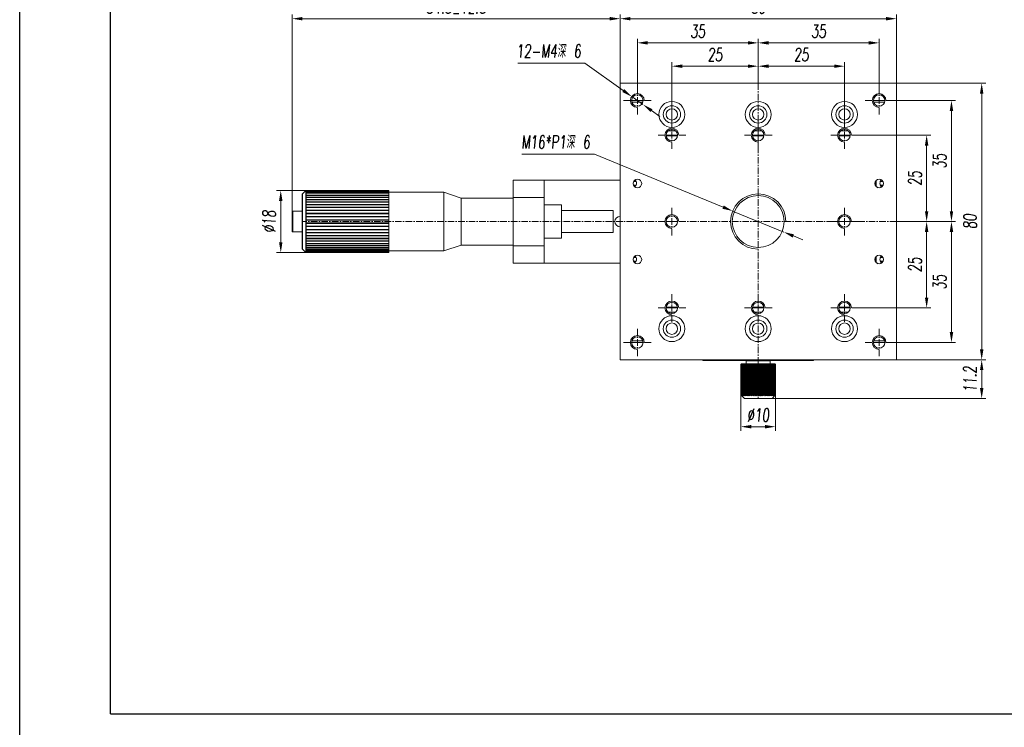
# Model space of a CAD drawing. Header units: millimetres. Extents: x 15158 to 15599, y 321 to 946.
# Tile 4 of 6: x 15158 to 15443, y 637 to 842. Entities that reach past the tile are written whole.
import ezdxf

# ---------------------------------------------------------------- set-up
doc = ezdxf.new("R2010")
doc.units = ezdxf.units.MM
doc.header["$LTSCALE"] = 0.3
doc.linetypes.add('CENTERX2', pattern=[20.32, 12.7, -2.54, 2.54, -2.54])
for name, color, linetype, lineweight in [('中心线', 5, 'CENTERX2', 13), ('剖面线', 50, 'Continuous', 13), ('外框', 7, 'Continuous', 30), ('标注', 1, 'Continuous', 18), ('螺纹线', 3, 'Continuous', 13)]:
    doc.layers.add(name, color=color, linetype=linetype, lineweight=lineweight)
doc.styles.get("Standard").update_dxf_attribs({"font": 'txt.shx', "width": 0.67, "oblique": 5, "bigfont": 'gbcbig.shx'})
doc.dimstyles.new('1.5', dxfattribs={"dimscale": 1.5, "dimtxt": 2.5, "dimasz": 2, "dimexe": 0.8, "dimexo": 0, "dimgap": 1, "dimtad": 1, "dimdec": 1, "dimdsep": 46, "dimtxsty": 'Standard', "dimcen": 0, "dimclrd": 256, "dimclre": 256, "dimclrt": 256, "dimadec": 0, "dimazin": 0, "dimtfac": 1, "dimtdec": 1, "dimtmove": 0, "dimatfit": 3, "dimfxl": 0, "dimtzin": 0, "dimlwd": -1, "dimlwe": -1, "dimarcsym": 0})
doc.dimstyles.new('1.5$3', dxfattribs={"dimscale": 1.5, "dimtxt": 2.5, "dimasz": 2, "dimexe": 0.8, "dimexo": 0, "dimgap": 1, "dimtad": 1, "dimtih": 1, "dimtoh": 1, "dimdec": 1, "dimdsep": 46, "dimtxsty": 'Standard', "dimcen": 0, "dimclrd": 256, "dimclre": 256, "dimclrt": 256, "dimadec": 0, "dimazin": 0, "dimtfac": 1, "dimtdec": 1, "dimtmove": 0, "dimatfit": 3, "dimfxl": 0, "dimtzin": 0, "dimlwd": -1, "dimlwe": -1, "dimarcsym": 0})

# ---------------------------------------------------------------- blocks, each defined once
blk = doc.blocks.new('Y')
at = {"lineweight": 30}
blk.add_line((-4136.76, 2009.27), (-3862.74, 2009.27), dxfattribs=at)
for points in [[(-3857.44, 2213.99), (-4154.44, 2213.99), (-4154.44, 2003.97)], [(-4136.76, 2009.27), (-4136.76, 2208.69), (-3862.74, 2208.69)]]:
    blk.add_lwpolyline(points, dxfattribs=at)
blk = doc.blocks.new('W')
blk.add_blockref('Y', (0, 0))
blk = doc.blocks.new('*D122')
at = {"layer": 'Defpoints', "color": 0, "ltscale": 0.3}
for p in [(15364.25, 786.82), (15379.05, 780.74)]:
    blk.add_point(p, dxfattribs=at)
at = {"layer": '标注', "ltscale": 0.3}
for p, q in [((15303.24, 803.24), (15324.27, 803.24)), ((15324.27, 803.24), (15361.47, 787.96)), ((15379.05, 780.74), (15364.25, 786.82)), ((15381.82, 779.6), (15384.6, 778.46))]:
    blk.add_line(p, q, dxfattribs=at)
for points in [[(15361.66, 788.42), (15361.28, 787.49), (15364.25, 786.82)], [(15382.01, 780.06), (15381.63, 779.13), (15379.05, 780.74)]]:
    blk.add_solid(points, dxfattribs=at)
at = {"layer": '标注', "ltscale": 0.3, "insert": (15313, 806.76), "char_height": 3.75, "attachment_point": 5}
blk.add_mtext('M16*P1深 6', dxfattribs=at)
blk = doc.blocks.new('*D164')
at = {"layer": 'Defpoints', "color": 0}
for p in [(15371.65, 828.73), (15371.65, 823.78), (15346.65, 812.78)]:
    blk.add_point(p, dxfattribs=at)
at = {"layer": '标注'}
for p, q in [((15346.65, 812.78), (15346.65, 829.93)), ((15371.65, 823.78), (15371.65, 829.93)), ((15349.65, 828.73), (15368.65, 828.73))]:
    blk.add_line(p, q, dxfattribs=at)
for points in [[(15349.65, 829.23), (15349.65, 828.23), (15346.65, 828.73)], [(15368.65, 829.23), (15368.65, 828.23), (15371.65, 828.73)]]:
    blk.add_solid(points, dxfattribs=at)
at = {"layer": '标注', "insert": (15359.15, 832.1), "char_height": 3.75, "attachment_point": 5}
blk.add_mtext('25', dxfattribs=at)
blk = doc.blocks.new('*D165')
at = {"layer": 'Defpoints', "color": 0}
for p in [(15396.65, 828.73), (15371.65, 823.78), (15396.65, 812.78)]:
    blk.add_point(p, dxfattribs=at)
at = {"layer": '标注'}
for p, q in [((15371.65, 823.78), (15371.65, 829.93)), ((15396.65, 812.78), (15396.65, 829.93)), ((15374.65, 828.73), (15393.65, 828.73))]:
    blk.add_line(p, q, dxfattribs=at)
for points in [[(15374.65, 829.23), (15374.65, 828.23), (15371.65, 828.73)], [(15393.65, 829.23), (15393.65, 828.23), (15396.65, 828.73)]]:
    blk.add_solid(points, dxfattribs=at)
at = {"layer": '标注', "insert": (15384.15, 832.1), "char_height": 3.75, "attachment_point": 5}
blk.add_mtext('25', dxfattribs=at)
blk = doc.blocks.new('*D166')
at = {"layer": 'Defpoints', "color": 0}
for p in [(15371.65, 835.48), (15336.65, 822.78), (15371.65, 822.78)]:
    blk.add_point(p, dxfattribs=at)
at = {"layer": '标注'}
for p, q in [((15336.65, 822.78), (15336.65, 836.68)), ((15339.65, 835.48), (15368.65, 835.48)), ((15371.65, 822.78), (15371.65, 836.68))]:
    blk.add_line(p, q, dxfattribs=at)
for points in [[(15339.65, 835.98), (15339.65, 834.98), (15336.65, 835.48)], [(15368.65, 835.98), (15368.65, 834.98), (15371.65, 835.48)]]:
    blk.add_solid(points, dxfattribs=at)
at = {"layer": '标注', "insert": (15354.15, 838.85), "char_height": 3.75, "attachment_point": 5}
blk.add_mtext('35', dxfattribs=at)
blk = doc.blocks.new('*D167')
at = {"layer": 'Defpoints', "color": 0}
for p in [(15371.65, 835.48), (15371.65, 822.78), (15406.65, 822.78)]:
    blk.add_point(p, dxfattribs=at)
at = {"layer": '标注'}
for p, q in [((15371.65, 822.78), (15371.65, 836.68)), ((15403.65, 835.48), (15374.65, 835.48)), ((15406.65, 822.78), (15406.65, 836.68))]:
    blk.add_line(p, q, dxfattribs=at)
for points in [[(15374.65, 835.98), (15374.65, 834.98), (15371.65, 835.48)], [(15403.65, 835.98), (15403.65, 834.98), (15406.65, 835.48)]]:
    blk.add_solid(points, dxfattribs=at)
at = {"layer": '标注', "insert": (15389.15, 838.85), "char_height": 3.75, "attachment_point": 5}
blk.add_mtext('35', dxfattribs=at)
blk = doc.blocks.new('*D168')
at = {"layer": 'Defpoints', "color": 0}
for p in [(15411.65, 842.47), (15331.65, 823.78), (15411.65, 823.78)]:
    blk.add_point(p, dxfattribs=at)
at = {"layer": '标注'}
for p, q in [((15331.65, 823.78), (15331.65, 843.67)), ((15334.65, 842.47), (15408.65, 842.47)), ((15411.65, 823.78), (15411.65, 843.67))]:
    blk.add_line(p, q, dxfattribs=at)
for points in [[(15334.65, 842.97), (15334.65, 841.97), (15331.65, 842.47)], [(15408.65, 842.97), (15408.65, 841.97), (15411.65, 842.47)]]:
    blk.add_solid(points, dxfattribs=at)
at = {"layer": '标注', "insert": (15371.65, 845.84), "char_height": 3.75, "attachment_point": 5}
blk.add_mtext('80', dxfattribs=at)
blk = doc.blocks.new('*D169')
at = {"layer": 'Defpoints', "color": 0}
for p in [(15236.68, 842.47), (15331.65, 823.78), (15236.68, 786.68)]:
    blk.add_point(p, dxfattribs=at)
at = {"layer": '剖面线'}
for p, q in [((15236.68, 786.68), (15236.68, 843.67)), ((15328.65, 842.47), (15239.68, 842.47)), ((15331.65, 823.78), (15331.65, 843.67))]:
    blk.add_line(p, q, dxfattribs=at)
for points in [[(15239.68, 842.97), (15239.68, 841.97), (15236.68, 842.47)], [(15328.65, 842.97), (15328.65, 841.97), (15331.65, 842.47)]]:
    blk.add_solid(points, dxfattribs=at)
at = {"layer": '剖面线', "insert": (15284.16, 845.84), "char_height": 3.75, "attachment_point": 5}
blk.add_mtext('84.5%%P12.5', dxfattribs=at)
blk = doc.blocks.new('*D170')
at = {"layer": 'Defpoints', "color": 0}
for p in [(15400.65, 808.78), (15411.65, 783.78), (15420.42, 783.78)]:
    blk.add_point(p, dxfattribs=at)
at = {"layer": '标注'}
for p, q in [((15400.65, 808.78), (15421.62, 808.78)), ((15420.42, 805.78), (15420.42, 786.78)), ((15411.65, 783.78), (15421.62, 783.78))]:
    blk.add_line(p, q, dxfattribs=at)
for points in [[(15419.92, 805.78), (15420.92, 805.78), (15420.42, 808.78)], [(15419.92, 786.78), (15420.92, 786.78), (15420.42, 783.78)]]:
    blk.add_solid(points, dxfattribs=at)
at = {"layer": '标注', "insert": (15417.04, 796.28), "char_height": 3.75, "attachment_point": 5, "rotation": 90}
blk.add_mtext('25', dxfattribs=at)
blk = doc.blocks.new('*D171')
at = {"layer": 'Defpoints', "color": 0}
for p in [(15411.65, 783.78), (15400.65, 758.78), (15420.42, 758.78)]:
    blk.add_point(p, dxfattribs=at)
at = {"layer": '标注'}
for p, q in [((15411.65, 783.78), (15421.62, 783.78)), ((15420.42, 780.78), (15420.42, 761.78)), ((15400.65, 758.78), (15421.62, 758.78))]:
    blk.add_line(p, q, dxfattribs=at)
for points in [[(15419.92, 780.78), (15420.92, 780.78), (15420.42, 783.78)], [(15419.92, 761.78), (15420.92, 761.78), (15420.42, 758.78)]]:
    blk.add_solid(points, dxfattribs=at)
at = {"layer": '标注', "insert": (15417.04, 771.28), "char_height": 3.75, "attachment_point": 5, "rotation": 90}
blk.add_mtext('25', dxfattribs=at)
blk = doc.blocks.new('*D172')
at = {"layer": 'Defpoints', "color": 0}
for p in [(15411.65, 783.78), (15410.65, 748.78), (15427.61, 748.78)]:
    blk.add_point(p, dxfattribs=at)
at = {"layer": '标注'}
for p, q in [((15411.65, 783.78), (15428.81, 783.78)), ((15427.61, 780.78), (15427.61, 751.78)), ((15410.65, 748.78), (15428.81, 748.78))]:
    blk.add_line(p, q, dxfattribs=at)
for points in [[(15427.11, 780.78), (15428.11, 780.78), (15427.61, 783.78)], [(15427.11, 751.78), (15428.11, 751.78), (15427.61, 748.78)]]:
    blk.add_solid(points, dxfattribs=at)
at = {"layer": '标注', "insert": (15424.23, 766.28), "char_height": 3.75, "attachment_point": 5, "rotation": 90}
blk.add_mtext('35', dxfattribs=at)
blk = doc.blocks.new('*D173')
at = {"layer": 'Defpoints', "color": 0}
for p in [(15410.65, 818.78), (15410.65, 783.78), (15427.61, 783.78)]:
    blk.add_point(p, dxfattribs=at)
at = {"layer": '标注'}
for p, q in [((15410.65, 818.78), (15428.81, 818.78)), ((15427.61, 815.78), (15427.61, 786.78)), ((15410.65, 783.78), (15428.81, 783.78))]:
    blk.add_line(p, q, dxfattribs=at)
for points in [[(15427.11, 815.78), (15428.11, 815.78), (15427.61, 818.78)], [(15427.11, 786.78), (15428.11, 786.78), (15427.61, 783.78)]]:
    blk.add_solid(points, dxfattribs=at)
at = {"layer": '标注', "insert": (15424.23, 801.28), "char_height": 3.75, "attachment_point": 5, "rotation": 90}
blk.add_mtext('35', dxfattribs=at)
blk = doc.blocks.new('*D175')
at = {"layer": 'Defpoints', "color": 0}
for p in [(15411.65, 743.78), (15436.36, 743.78), (15375.65, 732.58)]:
    blk.add_point(p, dxfattribs=at)
at = {"layer": '标注'}
for p, q in [((15411.65, 743.78), (15437.56, 743.78)), ((15436.36, 735.58), (15436.36, 740.78)), ((15375.65, 732.58), (15437.56, 732.58))]:
    blk.add_line(p, q, dxfattribs=at)
for points in [[(15435.86, 740.78), (15436.86, 740.78), (15436.36, 743.78)], [(15435.86, 735.58), (15436.86, 735.58), (15436.36, 732.58)]]:
    blk.add_solid(points, dxfattribs=at)
at = {"layer": '标注', "insert": (15432.98, 738.18), "char_height": 3.75, "attachment_point": 5, "rotation": 90}
blk.add_mtext('11.2', dxfattribs=at)
blk = doc.blocks.new('*D176')
at = {"layer": 'Defpoints', "color": 0}
for p in [(15240.65, 792.77), (15233.39, 774.78), (15240.65, 774.78)]:
    blk.add_point(p, dxfattribs=at)
at = {"layer": '标注'}
for p, q in [((15240.65, 792.77), (15232.19, 792.77)), ((15233.39, 789.77), (15233.39, 777.78)), ((15240.65, 774.78), (15232.19, 774.78))]:
    blk.add_line(p, q, dxfattribs=at)
for points in [[(15232.89, 789.77), (15233.89, 789.77), (15233.39, 792.77)], [(15232.89, 777.78), (15233.89, 777.78), (15233.39, 774.78)]]:
    blk.add_solid(points, dxfattribs=at)
at = {"layer": '标注', "insert": (15230.02, 783.78), "char_height": 3.75, "attachment_point": 5, "rotation": 90}
blk.add_mtext('%%C18', dxfattribs=at)
blk = doc.blocks.new('*D183')
at = {"layer": 'Defpoints', "color": 0}
for p in [(15335.02, 819.93), (15338.28, 817.62)]:
    blk.add_point(p, dxfattribs=at)
at = {"layer": '标注'}
for p, q in [((15302.05, 829.57), (15321.4, 829.57)), ((15321.4, 829.57), (15332.57, 821.67)), ((15338.28, 817.62), (15335.02, 819.93)), ((15340.73, 815.89), (15343.18, 814.15))]:
    blk.add_line(p, q, dxfattribs=at)
for points in [[(15332.86, 822.07), (15332.28, 821.26), (15335.02, 819.93)], [(15341.02, 816.29), (15340.44, 815.48), (15338.28, 817.62)]]:
    blk.add_solid(points, dxfattribs=at)
at = {"layer": '标注', "insert": (15310.98, 833.09), "char_height": 3.75, "attachment_point": 5}
blk.add_mtext('12-M4深 6', dxfattribs=at)
blk = doc.blocks.new('*D184')
at = {"layer": 'Defpoints', "color": 0}
for p in [(15366.65, 733.58), (15376.65, 733.58), (15366.65, 724.42)]:
    blk.add_point(p, dxfattribs=at)
at = {"layer": '标注'}
for p, q in [((15366.65, 733.58), (15366.65, 723.22)), ((15376.65, 733.58), (15376.65, 723.22)), ((15373.65, 724.42), (15369.65, 724.42))]:
    blk.add_line(p, q, dxfattribs=at)
for points in [[(15369.65, 724.92), (15369.65, 723.92), (15366.65, 724.42)], [(15373.65, 724.92), (15373.65, 723.92), (15376.65, 724.42)]]:
    blk.add_solid(points, dxfattribs=at)
at = {"layer": '标注', "insert": (15371.65, 727.79), "char_height": 3.75, "attachment_point": 5}
blk.add_mtext('%%C10', dxfattribs=at)
blk = doc.blocks.new('GT')
at = {"color": 7, "linetype": 'Continuous', "lineweight": 15}
for p, q in [((889.82, 513.93), (889.82, 519.53)), ((892.82, 519.73), (890.02, 519.73)), ((890.02, 513.73), (892.82, 513.73))]:
    blk.add_line(p, q, dxfattribs=at)
at = {"color": 8, "linetype": 'Continuous', "lineweight": 15}
for p, q in [((890.02, 519.73), (890.02, 513.75)), ((890.02, 513.75), (890.02, 513.73))]:
    blk.add_line(p, q, dxfattribs=at)
at = {"color": 7, "linetype": 'Continuous', "lineweight": 15}
for centre, start, end in [((890.02, 519.53), 90, 180), ((890.02, 513.93), 180, 270)]:
    blk.add_arc(centre, 0.2, start, end, dxfattribs=at)
blk = doc.blocks.new('*D186')
at = {"layer": 'Defpoints', "color": 0, "ltscale": 0.3}
for p in [(15411.65, 823.78), (15411.65, 743.78), (15436.36, 743.78)]:
    blk.add_point(p, dxfattribs=at)
at = {"layer": '标注', "ltscale": 0.3}
for p, q in [((15411.65, 823.78), (15437.56, 823.78)), ((15436.36, 820.78), (15436.36, 746.78)), ((15411.65, 743.78), (15437.56, 743.78))]:
    blk.add_line(p, q, dxfattribs=at)
for points in [[(15435.86, 820.78), (15436.86, 820.78), (15436.36, 823.78)], [(15435.86, 746.78), (15436.86, 746.78), (15436.36, 743.78)]]:
    blk.add_solid(points, dxfattribs=at)
at = {"layer": '标注', "ltscale": 0.3, "insert": (15432.98, 783.78), "char_height": 3.75, "attachment_point": 5, "rotation": 90}
blk.add_mtext('80', dxfattribs=at)

msp = doc.modelspace()

# ---------------------------------------------------------------- linework, layer by layer
at = {"color": 7, "linetype": 'Continuous', "lineweight": 15}
for p, q in [((15331.65, 743.78), (15331.65, 823.78)), ((15411.65, 823.78), (15331.65, 823.78)), ((15411.65, 743.78), (15411.65, 823.78)), ((15336.65, 818.78), (15335, 818.78)), ((15338.3, 818.78), (15336.65, 818.78)), ((15406.65, 818.78), (15405, 818.78)), ((15406.65, 818.78), (15405, 818.78)), ((15408.3, 818.78), (15406.65, 818.78)), ((15408.3, 818.78), (15406.65, 818.78)), ((15335.08, 818.28), (15338.22, 818.28)), ((15405.08, 818.28), (15408.22, 818.28)), ((15345.52, 809.98), (15347.78, 809.98)), ((15370.52, 809.98), (15372.78, 809.98)), ((15395.52, 809.98), (15397.78, 809.98)), ((15346.65, 808.78), (15345, 808.78)), ((15345.01, 808.58), (15348.29, 808.58)), ((15348.3, 808.78), (15346.65, 808.78)), ((15371.65, 808.78), (15370, 808.78)), ((15370.01, 808.58), (15373.29, 808.58)), ((15373.3, 808.78), (15371.65, 808.78)), ((15396.65, 808.78), (15395, 808.78)), ((15395.01, 808.58), (15398.29, 808.58)), ((15398.3, 808.78), (15396.65, 808.78)), ((15300.65, 795.78), (15309.65, 795.78)), ((15300.65, 790.78), (15300.65, 795.78)), ((15309.65, 795.78), (15309.65, 790.78)), ((15309.65, 795.78), (15331.65, 795.78)), ((15336.01, 795.34), (15335.82, 795.71)), ((15407.48, 795.71), (15407.29, 795.34)), ((15264.65, 792.77), (15240.65, 792.77)), ((15264.65, 792.76), (15240.65, 792.76)), ((15264.65, 792.68), (15240.65, 792.68)), ((15264.65, 792.65), (15240.65, 792.65)), ((15264.65, 792.77), (15264.65, 792.76)), ((15264.65, 792.68), (15264.65, 792.76)), ((15264.65, 792.68), (15264.65, 792.65)), ((15264.65, 792.49), (15264.65, 792.65)), ((15335.48, 794.34), (15336.01, 794.34)), ((15336.01, 795.34), (15335.54, 795.34)), ((15336.33, 795.34), (15336.01, 795.34)), ((15336.01, 794.34), (15336.33, 794.34)), ((15405.51, 794.26), (15405.51, 795.29)), ((15405.76, 793.9), (15405.76, 794.97)), ((15406.34, 793.56), (15406.2, 793.72)), ((15407.29, 795.34), (15406.97, 795.34)), ((15406.97, 794.34), (15407.29, 794.34)), ((15407.76, 795.34), (15407.29, 795.34)), ((15407.29, 794.34), (15407.82, 794.34)), ((15264.65, 792.49), (15240.65, 792.49)), ((15264.65, 792.45), (15240.65, 792.45)), ((15264.65, 792.2), (15240.65, 792.2)), ((15264.65, 792.15), (15240.65, 792.15)), ((15264.65, 791.83), (15240.65, 791.83)), ((15264.65, 791.76), (15240.65, 791.76)), ((15264.65, 791.36), (15240.65, 791.36)), ((15264.65, 791.28), (15240.65, 791.28)), ((15264.65, 790.81), (15240.65, 790.81)), ((15264.65, 790.73), (15240.65, 790.73)), ((15264.65, 790.19), (15240.65, 790.19)), ((15264.65, 790.09), (15240.65, 790.09)), ((15264.65, 792.49), (15264.65, 792.45)), ((15264.65, 792.2), (15264.65, 792.45)), ((15280.65, 792.28), (15264.65, 792.28)), ((15264.65, 792.2), (15264.65, 792.15)), ((15264.65, 791.83), (15264.65, 792.15)), ((15264.65, 791.83), (15264.65, 791.76)), ((15264.65, 791.36), (15264.65, 791.76)), ((15264.65, 791.36), (15264.65, 791.28)), ((15264.65, 790.81), (15264.65, 791.28)), ((15264.65, 790.81), (15264.65, 790.73)), ((15264.65, 790.19), (15264.65, 790.73)), ((15264.65, 790.19), (15264.65, 790.09)), ((15264.65, 789.49), (15264.65, 790.09)), ((15285.65, 790.58), (15280.65, 792.28)), ((15280.65, 792.28), (15280.65, 783.78)), ((15300.65, 790.58), (15285.65, 790.58)), ((15285.65, 790.58), (15285.65, 783.78)), ((15309.65, 790.78), (15300.65, 790.78)), ((15300.65, 790.78), (15300.65, 776.78)), ((15309.65, 790.78), (15309.65, 776.78)), ((15264.65, 789.49), (15240.65, 789.49)), ((15264.65, 789.38), (15240.65, 789.38)), ((15264.65, 788.74), (15240.65, 788.74)), ((15264.65, 788.62), (15240.65, 788.62)), ((15264.65, 787.93), (15240.65, 787.93)), ((15264.65, 787.8), (15240.65, 787.8)), ((15264.65, 787.07), (15240.65, 787.07)), ((15264.65, 786.93), (15240.65, 786.93)), ((15264.65, 789.49), (15264.65, 789.38)), ((15264.65, 788.74), (15264.65, 789.38)), ((15264.65, 788.74), (15264.65, 788.62)), ((15264.65, 787.93), (15264.65, 788.62)), ((15264.65, 787.93), (15264.65, 787.8)), ((15264.65, 787.07), (15264.65, 787.8)), ((15264.65, 787.07), (15264.65, 786.93)), ((15264.65, 786.17), (15264.65, 786.93)), ((15314.65, 788.58), (15309.65, 788.58)), ((15314.65, 788.58), (15314.65, 783.78)), ((15329.65, 786.98), (15314.65, 786.98)), ((15329.65, 786.98), (15329.65, 783.78)), ((15264.65, 786.17), (15240.65, 786.17)), ((15264.65, 786.04), (15240.65, 786.04)), ((15264.65, 785.25), (15240.65, 785.25)), ((15264.65, 785.11), (15240.65, 785.11)), ((15264.65, 784.32), (15240.65, 784.32)), ((15264.65, 784.18), (15240.65, 784.18)), ((15264.65, 786.17), (15264.65, 786.04)), ((15264.65, 785.25), (15264.65, 786.04)), ((15264.65, 785.25), (15264.65, 785.11)), ((15264.65, 784.32), (15264.65, 785.11)), ((15264.65, 784.32), (15264.65, 784.18)), ((15264.65, 783.38), (15264.65, 784.18)), ((15264.65, 783.38), (15240.65, 783.38)), ((15264.65, 783.23), (15240.65, 783.23)), ((15264.65, 782.44), (15240.65, 782.44)), ((15264.65, 782.3), (15240.65, 782.3)), ((15264.65, 781.52), (15240.65, 781.52)), ((15264.65, 781.38), (15240.65, 781.38)), ((15264.65, 783.38), (15264.65, 783.23)), ((15264.65, 782.44), (15264.65, 783.23)), ((15264.65, 782.44), (15264.65, 782.3)), ((15264.65, 781.52), (15264.65, 782.3)), ((15264.65, 781.52), (15264.65, 781.38)), ((15264.65, 780.62), (15264.65, 781.38)), ((15280.65, 783.78), (15280.65, 775.28)), ((15285.65, 783.78), (15285.65, 776.98)), ((15314.65, 783.78), (15314.65, 778.98)), ((15329.65, 783.78), (15329.65, 780.58)), ((15346.65, 783.78), (15345, 783.78)), ((15348.3, 783.78), (15346.65, 783.78)), ((15396.65, 783.78), (15395, 783.78)), ((15398.3, 783.78), (15396.65, 783.78)), ((15264.65, 780.62), (15240.65, 780.62)), ((15264.65, 780.48), (15240.65, 780.48)), ((15264.65, 779.75), (15240.65, 779.75)), ((15264.65, 779.63), (15240.65, 779.63)), ((15264.65, 778.93), (15240.65, 778.93)), ((15264.65, 778.81), (15240.65, 778.81)), ((15264.65, 780.62), (15264.65, 780.48)), ((15264.65, 779.75), (15264.65, 780.48)), ((15264.65, 779.75), (15264.65, 779.63)), ((15264.65, 778.93), (15264.65, 779.63)), ((15264.65, 778.93), (15264.65, 778.81)), ((15264.65, 778.17), (15264.65, 778.81)), ((15309.65, 778.98), (15314.65, 778.98)), ((15314.65, 780.58), (15329.65, 780.58)), ((15264.65, 778.17), (15240.65, 778.17)), ((15264.65, 778.06), (15240.65, 778.06)), ((15264.65, 777.46), (15240.65, 777.46)), ((15264.65, 777.36), (15240.65, 777.36)), ((15264.65, 776.83), (15240.65, 776.83)), ((15264.65, 776.74), (15240.65, 776.74)), ((15264.65, 776.27), (15240.65, 776.27)), ((15264.65, 776.19), (15240.65, 776.19)), ((15264.65, 775.79), (15240.65, 775.79)), ((15264.65, 775.72), (15240.65, 775.72)), ((15264.65, 778.17), (15264.65, 778.06)), ((15264.65, 777.46), (15264.65, 778.06)), ((15264.65, 777.46), (15264.65, 777.36)), ((15264.65, 776.83), (15264.65, 777.36)), ((15264.65, 776.83), (15264.65, 776.74)), ((15264.65, 776.27), (15264.65, 776.74)), ((15264.65, 776.27), (15264.65, 776.19)), ((15264.65, 775.79), (15264.65, 776.19)), ((15264.65, 775.79), (15264.65, 775.72)), ((15264.65, 775.4), (15264.65, 775.72)), ((15280.65, 775.28), (15285.65, 776.98)), ((15285.65, 776.98), (15300.65, 776.98)), ((15300.65, 776.78), (15309.65, 776.78)), ((15300.65, 771.78), (15300.65, 776.78)), ((15309.65, 776.78), (15309.65, 771.78)), ((15264.65, 775.4), (15240.65, 775.4)), ((15264.65, 775.35), (15240.65, 775.35)), ((15264.65, 775.1), (15240.65, 775.1)), ((15264.65, 775.06), (15240.65, 775.06)), ((15264.65, 774.9), (15240.65, 774.9)), ((15264.65, 774.88), (15240.65, 774.88)), ((15264.65, 774.79), (15240.65, 774.79)), ((15264.65, 774.78), (15240.65, 774.78)), ((15264.65, 775.4), (15264.65, 775.35)), ((15264.65, 775.1), (15264.65, 775.35)), ((15264.65, 775.28), (15280.65, 775.28)), ((15264.65, 775.1), (15264.65, 775.06)), ((15264.65, 774.9), (15264.65, 775.06)), ((15264.65, 774.9), (15264.65, 774.88)), ((15264.65, 774.79), (15264.65, 774.88)), ((15264.65, 774.79), (15264.65, 774.78)), ((15336.01, 773.34), (15335.54, 773.34)), ((15336.01, 773.34), (15335.82, 773.71)), ((15336.33, 773.34), (15336.01, 773.34)), ((15405.51, 772.26), (15405.51, 773.29)), ((15405.76, 771.9), (15405.76, 772.97)), ((15407.29, 773.34), (15406.97, 773.34)), ((15407.48, 773.71), (15407.29, 773.34)), ((15407.76, 773.34), (15407.29, 773.34)), ((15309.65, 771.78), (15300.65, 771.78)), ((15309.65, 771.78), (15331.65, 771.78)), ((15335.48, 772.34), (15336.01, 772.34)), ((15336.01, 772.34), (15336.33, 772.34)), ((15406.34, 771.56), (15406.2, 771.72)), ((15406.97, 772.34), (15407.29, 772.34)), ((15407.29, 772.34), (15407.82, 772.34)), ((15346.65, 758.78), (15345, 758.78)), ((15348.29, 758.98), (15345.01, 758.98)), ((15348.3, 758.78), (15346.65, 758.78)), ((15371.65, 758.78), (15370, 758.78)), ((15373.29, 758.98), (15370.01, 758.98)), ((15373.3, 758.78), (15371.65, 758.78)), ((15396.65, 758.78), (15395, 758.78)), ((15398.29, 758.98), (15395.01, 758.98)), ((15398.3, 758.78), (15396.65, 758.78)), ((15347.78, 757.58), (15345.52, 757.58)), ((15372.78, 757.58), (15370.52, 757.58)), ((15397.78, 757.58), (15395.52, 757.58)), ((15336.65, 748.78), (15335, 748.78)), ((15338.22, 749.28), (15335.08, 749.28)), ((15338.3, 748.78), (15336.65, 748.78)), ((15406.65, 748.78), (15405, 748.78)), ((15408.22, 749.28), (15405.08, 749.28)), ((15408.3, 748.78), (15406.65, 748.78)), ((15411.65, 743.78), (15331.65, 743.78)), ((15355.65, 743.58), (15355.65, 743.78)), ((15357.65, 743.58), (15355.65, 743.58)), ((15357.65, 743.78), (15357.65, 743.58)), ((15357.65, 743.78), (15385.65, 743.78)), ((15357.65, 743.58), (15385.65, 743.58)), ((15366.65, 742.38), (15366.85, 742.58)), ((15366.65, 733.58), (15366.65, 742.38)), ((15366.85, 742.58), (15366.66, 742.38)), ((15366.67, 742.38), (15366.66, 742.38)), ((15366.66, 733.58), (15366.66, 742.38)), ((15366.67, 742.38), (15366.89, 742.58)), ((15366.67, 733.58), (15366.67, 742.38)), ((15366.85, 742.58), (15366.71, 742.44)), ((15366.89, 742.58), (15366.72, 742.38)), ((15366.75, 742.38), (15366.72, 742.38)), ((15366.72, 733.58), (15366.72, 742.38)), ((15366.75, 742.38), (15366.98, 742.58)), ((15366.75, 733.58), (15366.75, 742.38)), ((15366.98, 742.58), (15366.84, 742.38)), ((15366.88, 742.38), (15366.84, 742.38)), ((15366.84, 733.58), (15366.84, 742.38)), ((15366.85, 742.58), (15366.89, 742.58)), ((15366.85, 742.58), (15366.85, 742.58)), ((15366.88, 742.38), (15367.13, 742.58)), ((15366.88, 733.58), (15366.88, 742.38)), ((15366.89, 742.58), (15366.98, 742.58)), ((15366.98, 742.58), (15367.13, 742.58)), ((15367.13, 742.58), (15367.01, 742.38)), ((15367.06, 742.38), (15367.01, 742.38)), ((15367.01, 733.58), (15367.01, 742.38)), ((15367.06, 742.38), (15367.32, 742.58)), ((15367.06, 733.58), (15367.06, 742.38)), ((15367.13, 742.58), (15367.32, 742.58)), ((15367.32, 742.58), (15367.23, 742.38)), ((15367.29, 742.38), (15367.23, 742.38)), ((15367.23, 733.58), (15367.23, 742.38)), ((15367.29, 742.38), (15367.56, 742.58)), ((15367.29, 733.58), (15367.29, 742.38)), ((15367.32, 742.58), (15367.56, 742.58)), ((15367.56, 742.58), (15367.49, 742.38)), ((15367.57, 742.38), (15367.49, 742.38)), ((15367.49, 733.58), (15367.49, 742.38)), ((15367.56, 742.58), (15367.84, 742.58)), ((15367.57, 742.38), (15367.84, 742.58)), ((15367.57, 733.58), (15367.57, 742.38)), ((15367.84, 742.58), (15367.81, 742.38)), ((15367.89, 742.38), (15367.81, 742.38)), ((15367.81, 733.58), (15367.81, 742.38)), ((15367.84, 742.58), (15368.17, 742.58)), ((15367.89, 742.38), (15368.17, 742.58)), ((15367.89, 733.58), (15367.89, 742.38)), ((15368.25, 743.58), (15368.15, 743.48)), ((15368.15, 743.48), (15368.15, 742.58)), ((15375.15, 743.48), (15368.15, 743.48)), ((15368.17, 742.58), (15368.16, 742.38)), ((15368.26, 742.38), (15368.16, 742.38)), ((15368.16, 733.58), (15368.16, 742.38)), ((15368.17, 742.58), (15368.54, 742.58)), ((15368.26, 742.38), (15368.54, 742.58)), ((15368.26, 733.58), (15368.26, 742.38)), ((15368.54, 742.58), (15368.56, 742.38)), ((15368.54, 742.58), (15368.93, 742.58)), ((15368.54, 733.38), (15368.54, 742.58)), ((15368.66, 742.38), (15368.56, 742.38)), ((15368.56, 733.58), (15368.56, 742.38)), ((15368.66, 742.38), (15368.93, 742.58)), ((15368.66, 733.58), (15368.66, 742.38)), ((15368.93, 742.58), (15368.98, 742.38)), ((15368.93, 742.58), (15369.36, 742.58)), ((15368.93, 733.38), (15368.93, 742.58)), ((15369.1, 742.38), (15368.98, 742.38)), ((15368.98, 733.58), (15368.98, 742.38)), ((15369.1, 742.38), (15369.36, 742.58)), ((15369.1, 733.58), (15369.1, 742.38)), ((15369.36, 742.58), (15369.44, 742.38)), ((15369.36, 742.58), (15369.82, 742.58)), ((15369.36, 733.38), (15369.36, 742.58)), ((15369.56, 742.38), (15369.44, 742.38)), ((15369.44, 733.58), (15369.44, 742.38)), ((15369.56, 742.38), (15369.82, 742.58)), ((15369.56, 733.58), (15369.56, 742.38)), ((15369.82, 742.58), (15369.92, 742.38)), ((15369.82, 742.58), (15370.29, 742.58)), ((15369.82, 733.38), (15369.82, 742.58)), ((15370.05, 742.38), (15369.92, 742.38)), ((15369.92, 733.58), (15369.92, 742.38)), ((15370.05, 742.38), (15370.29, 742.58)), ((15370.05, 733.58), (15370.05, 742.38)), ((15370.29, 742.58), (15370.42, 742.38)), ((15370.29, 742.58), (15370.78, 742.58)), ((15370.29, 733.38), (15370.29, 742.58)), ((15370.55, 742.38), (15370.42, 742.38)), ((15370.42, 733.58), (15370.42, 742.38)), ((15370.55, 742.38), (15370.78, 742.58)), ((15370.55, 733.58), (15370.55, 742.38)), ((15370.78, 742.58), (15370.94, 742.38)), ((15370.78, 742.58), (15371.28, 742.58)), ((15370.78, 733.38), (15370.78, 742.58)), ((15371.07, 742.38), (15370.94, 742.38)), ((15370.94, 733.58), (15370.94, 742.38)), ((15371.07, 742.38), (15371.28, 742.58)), ((15371.07, 733.58), (15371.07, 742.38)), ((15371.28, 742.58), (15371.46, 742.38)), ((15371.28, 742.58), (15371.78, 742.58)), ((15371.28, 733.38), (15371.28, 742.58)), ((15371.59, 742.38), (15371.46, 742.38)), ((15371.46, 733.58), (15371.46, 742.38)), ((15371.59, 742.38), (15371.78, 742.58)), ((15371.59, 733.58), (15371.59, 742.38)), ((15371.78, 742.58), (15371.98, 742.38)), ((15371.78, 742.58), (15372.28, 742.58)), ((15371.78, 733.38), (15371.78, 742.58)), ((15372.11, 742.38), (15371.98, 742.38)), ((15371.98, 733.58), (15371.98, 742.38)), ((15372.11, 742.38), (15372.28, 742.58)), ((15372.11, 733.58), (15372.11, 742.38)), ((15372.28, 733.38), (15372.28, 742.58)), ((15372.28, 742.58), (15372.5, 742.38)), ((15372.28, 742.58), (15372.77, 742.58)), ((15372.63, 742.38), (15372.5, 742.38)), ((15372.5, 733.58), (15372.5, 742.38)), ((15372.63, 742.38), (15372.77, 742.58)), ((15372.63, 733.58), (15372.63, 742.38)), ((15372.77, 733.38), (15372.77, 742.58)), ((15372.77, 742.58), (15373.01, 742.38)), ((15372.77, 742.58), (15373.26, 742.58)), ((15373.14, 742.38), (15373.01, 742.38)), ((15373.01, 733.58), (15373.01, 742.38)), ((15373.14, 742.38), (15373.26, 742.58)), ((15373.14, 733.58), (15373.14, 742.38)), ((15373.26, 733.38), (15373.26, 742.58)), ((15373.26, 742.58), (15373.51, 742.38)), ((15373.26, 742.58), (15373.72, 742.58)), ((15373.63, 742.38), (15373.51, 742.38)), ((15373.51, 733.58), (15373.51, 742.38)), ((15373.63, 742.38), (15373.72, 742.58)), ((15373.63, 733.58), (15373.63, 742.38)), ((15373.72, 733.38), (15373.72, 742.58)), ((15373.72, 742.58), (15373.98, 742.38)), ((15373.72, 742.58), (15374.16, 742.58)), ((15374.1, 742.38), (15373.98, 742.38)), ((15373.98, 733.58), (15373.98, 742.38)), ((15374.1, 742.38), (15374.16, 742.58)), ((15374.1, 733.58), (15374.1, 742.38)), ((15374.16, 733.38), (15374.16, 742.58)), ((15374.16, 742.58), (15374.43, 742.38)), ((15374.16, 742.58), (15374.57, 742.58)), ((15374.54, 742.38), (15374.43, 742.38)), ((15374.43, 733.58), (15374.43, 742.38)), ((15374.54, 742.38), (15374.57, 742.58)), ((15374.54, 733.58), (15374.54, 742.38)), ((15374.57, 733.38), (15374.57, 742.58)), ((15374.57, 742.58), (15374.85, 742.38)), ((15374.57, 742.58), (15374.96, 742.58)), ((15374.95, 742.38), (15374.85, 742.38)), ((15374.85, 733.58), (15374.85, 742.38)), ((15374.95, 742.38), (15374.96, 742.58)), ((15374.95, 733.58), (15374.95, 742.38)), ((15374.96, 733.38), (15374.96, 742.58)), ((15374.96, 742.58), (15375.23, 742.38)), ((15374.96, 742.58), (15375.3, 742.58)), ((15375.15, 743.48), (15375.05, 743.58)), ((15375.15, 742.58), (15375.15, 743.48)), ((15375.32, 742.38), (15375.23, 742.38)), ((15375.23, 733.58), (15375.23, 742.38)), ((15375.32, 742.38), (15375.3, 742.58)), ((15375.3, 742.58), (15375.58, 742.38)), ((15375.3, 742.58), (15375.61, 742.58)), ((15375.32, 733.58), (15375.32, 742.38)), ((15375.66, 742.38), (15375.58, 742.38)), ((15375.58, 733.58), (15375.58, 742.38)), ((15375.66, 742.38), (15375.61, 742.58)), ((15375.61, 742.58), (15375.88, 742.38)), ((15375.61, 742.58), (15375.87, 742.58)), ((15375.66, 733.58), (15375.66, 742.38)), ((15375.95, 742.38), (15375.87, 742.58)), ((15375.87, 742.58), (15376.14, 742.38)), ((15375.87, 742.58), (15376.09, 742.58)), ((15375.95, 742.38), (15375.88, 742.38)), ((15375.88, 733.58), (15375.88, 742.38)), ((15375.95, 733.58), (15375.95, 742.38)), ((15376.19, 742.38), (15376.09, 742.58)), ((15376.09, 742.58), (15376.34, 742.38)), ((15376.09, 742.58), (15376.25, 742.58)), ((15376.19, 742.38), (15376.14, 742.38)), ((15376.14, 733.58), (15376.14, 742.38)), ((15376.19, 733.58), (15376.19, 742.38)), ((15376.39, 742.38), (15376.25, 742.58)), ((15376.25, 742.58), (15376.5, 742.38)), ((15376.25, 742.58), (15376.37, 742.58)), ((15376.34, 733.58), (15376.34, 742.38)), ((15376.39, 742.38), (15376.34, 742.38)), ((15376.53, 742.38), (15376.37, 742.58)), ((15376.37, 742.58), (15376.6, 742.38)), ((15376.37, 742.58), (15376.43, 742.58)), ((15376.39, 733.58), (15376.39, 742.38)), ((15376.62, 742.38), (15376.43, 742.58)), ((15376.43, 742.58), (15376.65, 742.38)), ((15376.43, 742.58), (15376.45, 742.58)), ((15376.59, 742.44), (15376.45, 742.58)), ((15376.53, 742.38), (15376.5, 742.38)), ((15376.5, 733.58), (15376.5, 742.38)), ((15376.53, 733.58), (15376.53, 742.38)), ((15376.65, 742.38), (15376.58, 742.44)), ((15376.6, 733.58), (15376.6, 742.38)), ((15376.62, 742.38), (15376.6, 742.38)), ((15376.62, 733.58), (15376.62, 742.38)), ((15376.65, 742.38), (15376.65, 742.38)), ((15376.65, 733.58), (15376.65, 742.38)), ((15376.65, 733.58), (15376.65, 742.38)), ((15385.65, 743.58), (15385.65, 743.78)), ((15387.65, 743.58), (15385.65, 743.58)), ((15387.65, 743.78), (15387.65, 743.58)), ((15366.85, 733.38), (15366.65, 733.58)), ((15366.66, 733.58), (15366.85, 733.38)), ((15366.66, 733.58), (15366.67, 733.58)), ((15366.89, 733.38), (15366.67, 733.58)), ((15366.71, 733.51), (15367.65, 732.58)), ((15366.72, 733.58), (15366.89, 733.38)), ((15366.72, 733.58), (15366.75, 733.58)), ((15366.98, 733.38), (15366.75, 733.58)), ((15366.84, 733.58), (15366.98, 733.38)), ((15366.84, 733.58), (15366.88, 733.58)), ((15367.13, 733.38), (15366.88, 733.58)), ((15367.01, 733.58), (15367.13, 733.38)), ((15367.01, 733.58), (15367.06, 733.58)), ((15367.32, 733.38), (15367.06, 733.58)), ((15367.23, 733.58), (15367.32, 733.38)), ((15367.23, 733.58), (15367.29, 733.58)), ((15367.56, 733.38), (15367.29, 733.58)), ((15367.49, 733.58), (15367.56, 733.38)), ((15367.49, 733.58), (15367.57, 733.58)), ((15367.84, 733.38), (15367.57, 733.58)), ((15367.81, 733.58), (15367.84, 733.38)), ((15367.81, 733.58), (15367.89, 733.58)), ((15368.17, 733.38), (15367.89, 733.58)), ((15368.16, 733.58), (15368.17, 733.38)), ((15368.16, 733.58), (15368.26, 733.58)), ((15368.54, 733.38), (15368.26, 733.58)), ((15368.56, 733.58), (15368.54, 733.38)), ((15368.56, 733.58), (15368.66, 733.58)), ((15368.93, 733.38), (15368.66, 733.58)), ((15368.98, 733.58), (15368.93, 733.38)), ((15368.98, 733.58), (15369.1, 733.58)), ((15369.36, 733.38), (15369.1, 733.58)), ((15369.44, 733.58), (15369.36, 733.38)), ((15369.44, 733.58), (15369.56, 733.58)), ((15369.82, 733.38), (15369.56, 733.58)), ((15369.92, 733.58), (15369.82, 733.38)), ((15369.92, 733.58), (15370.05, 733.58)), ((15370.29, 733.38), (15370.05, 733.58)), ((15370.42, 733.58), (15370.29, 733.38)), ((15370.42, 733.58), (15370.55, 733.58)), ((15370.78, 733.38), (15370.55, 733.58)), ((15370.94, 733.58), (15370.78, 733.38)), ((15370.94, 733.58), (15371.07, 733.58)), ((15371.28, 733.38), (15371.07, 733.58)), ((15371.46, 733.58), (15371.28, 733.38)), ((15371.46, 733.58), (15371.59, 733.58)), ((15371.78, 733.38), (15371.59, 733.58)), ((15371.98, 733.58), (15371.78, 733.38)), ((15371.98, 733.58), (15372.11, 733.58)), ((15372.28, 733.38), (15372.11, 733.58)), ((15372.5, 733.58), (15372.28, 733.38)), ((15372.5, 733.58), (15372.63, 733.58)), ((15372.77, 733.38), (15372.63, 733.58)), ((15373.01, 733.58), (15372.77, 733.38)), ((15373.01, 733.58), (15373.14, 733.58)), ((15373.26, 733.38), (15373.14, 733.58)), ((15373.51, 733.58), (15373.26, 733.38)), ((15373.51, 733.58), (15373.63, 733.58)), ((15373.72, 733.38), (15373.63, 733.58)), ((15373.98, 733.58), (15373.72, 733.38)), ((15373.98, 733.58), (15374.1, 733.58)), ((15374.16, 733.38), (15374.1, 733.58)), ((15374.43, 733.58), (15374.16, 733.38)), ((15374.43, 733.58), (15374.54, 733.58)), ((15374.57, 733.38), (15374.54, 733.58)), ((15374.85, 733.58), (15374.57, 733.38)), ((15374.85, 733.58), (15374.95, 733.58)), ((15374.96, 733.38), (15374.95, 733.58)), ((15375.23, 733.58), (15374.96, 733.38)), ((15375.23, 733.58), (15375.32, 733.58)), ((15375.3, 733.38), (15375.32, 733.58)), ((15375.58, 733.58), (15375.3, 733.38)), ((15375.58, 733.58), (15375.66, 733.58)), ((15375.61, 733.38), (15375.66, 733.58)), ((15375.88, 733.58), (15375.61, 733.38)), ((15375.65, 732.58), (15376.59, 733.51)), ((15375.87, 733.38), (15375.95, 733.58)), ((15376.14, 733.58), (15375.87, 733.38)), ((15375.88, 733.58), (15375.95, 733.58)), ((15376.09, 733.38), (15376.19, 733.58)), ((15376.34, 733.58), (15376.09, 733.38)), ((15376.14, 733.58), (15376.19, 733.58)), ((15376.25, 733.38), (15376.39, 733.58)), ((15376.5, 733.58), (15376.25, 733.38)), ((15376.34, 733.58), (15376.39, 733.58)), ((15376.37, 733.38), (15376.53, 733.58)), ((15376.6, 733.58), (15376.37, 733.38)), ((15376.43, 733.38), (15376.62, 733.58)), ((15376.65, 733.58), (15376.43, 733.38)), ((15376.5, 733.58), (15376.53, 733.58)), ((15376.58, 733.51), (15376.65, 733.58)), ((15376.6, 733.58), (15376.62, 733.58)), ((15376.65, 733.58), (15376.65, 733.58)), ((15370.12, 732.58), (15367.65, 732.58)), ((15375.65, 732.58), (15370.12, 732.58))]:
    msp.add_line(p, q, dxfattribs=at)
at = {"lineweight": 15}
msp.add_line((15239.65, 791.77), (15240.65, 792.77), dxfattribs=at)
for p, q in [((15240.65, 792.77), (15240.65, 774.78)), ((15239.65, 775.78), (15239.65, 791.77)), ((15240.65, 774.78), (15239.65, 775.78))]:
    msp.add_line(p, q)
at = {"color": 8, "linetype": 'Continuous', "lineweight": 15}
for p, q in [((15405.51, 794.97), (15405.76, 794.97)), ((15405.51, 772.97), (15405.76, 772.97))]:
    msp.add_line(p, q, dxfattribs=at)
at = {"color": 7, "linetype": 'Continuous', "lineweight": 15, "flags": 128}
for points in [[(15336.06, 795.88), (15336.12, 795.8), (15336.33, 795.34)], [(15405.76, 794.97), (15405.83, 795.49), (15405.94, 795.8)], [(15406.97, 795.34), (15407.18, 795.8), (15407.24, 795.88)], [(15335.75, 793.9), (15335.8, 793.96), (15336.01, 794.34)], [(15336.33, 794.34), (15336.12, 793.89), (15335.99, 793.72)], [(15406.12, 793.65), (15406.15, 793.67), (15406.19, 793.7), (15406.2, 793.72)], [(15407.31, 793.72), (15407.18, 793.89), (15406.97, 794.34)], [(15407.29, 794.34), (15407.5, 793.96), (15407.55, 793.9)], [(15336.06, 773.88), (15336.12, 773.8), (15336.33, 773.34)], [(15405.76, 772.97), (15405.83, 773.49), (15405.94, 773.8)], [(15406.97, 773.34), (15407.18, 773.8), (15407.24, 773.88)], [(15335.75, 771.9), (15335.8, 771.96), (15336.01, 772.34)], [(15336.33, 772.34), (15336.12, 771.89), (15335.99, 771.72)], [(15406.12, 771.65), (15406.15, 771.67), (15406.19, 771.7), (15406.2, 771.72)], [(15407.31, 771.72), (15407.18, 771.89), (15406.97, 772.34)], [(15407.29, 772.34), (15407.5, 771.96), (15407.55, 771.9)]]:
    msp.add_lwpolyline(points, dxfattribs=at)
at = {"color": 7, "linetype": 'Continuous', "lineweight": 15}
for centre, radius in [((15336.65, 818.78), 1.65), ((15346.65, 814.78), 3.75), ((15371.65, 814.78), 3.75), ((15396.65, 814.78), 3.75), ((15406.65, 818.78), 1.65), ((15346.65, 814.78), 2.5), ((15346.65, 814.78), 1.65), ((15371.65, 814.78), 2.5), ((15371.65, 814.78), 1.65), ((15396.65, 814.78), 2.5), ((15396.65, 814.78), 1.65), ((15346.65, 808.78), 1.65), ((15371.65, 808.78), 1.65), ((15396.65, 808.78), 1.65), ((15336.65, 794.78), 1.25), ((15406.65, 794.78), 1.25), ((15371.65, 783.78), 7.5), ((15346.65, 783.78), 1.65), ((15396.65, 783.78), 1.65), ((15336.65, 772.78), 1.25), ((15406.65, 772.78), 1.25), ((15346.65, 758.78), 1.65), ((15371.65, 758.78), 1.65), ((15396.65, 758.78), 1.65), ((15346.65, 752.78), 3.75), ((15371.65, 752.78), 3.75), ((15396.65, 752.78), 3.75), ((15346.65, 752.78), 2.5), ((15346.65, 752.78), 1.65), ((15371.65, 752.78), 2.5), ((15371.65, 752.78), 1.65), ((15396.65, 752.78), 2.5), ((15396.65, 752.78), 1.65), ((15336.65, 748.78), 1.65), ((15406.65, 748.78), 1.65)]:
    msp.add_circle(centre, radius, dxfattribs=at)
for centre, radius, start, end in [((15334.65, 794.84), 1.75, 343.3985, 16.6015), ((15408.65, 794.84), 1.75, 163.3985, 196.6015), ((15331.65, 783.77), 1.5, 90, 180), ((15331.65, 783.77), 1.5, 180, 270), ((15334.65, 772.84), 1.75, 343.3985, 16.6015), ((15408.65, 772.84), 1.75, 163.3985, 196.6015)]:
    msp.add_arc(centre, radius, start, end, dxfattribs=at)
at = {"layer": '中心线', "ltscale": 0.5}
for p, q in [((15336.65, 822.78), (15336.65, 814.78)), ((15371.65, 823.78), (15371.65, 732.58)), ((15406.65, 822.78), (15406.65, 814.78)), ((15332.65, 818.78), (15340.65, 818.78)), ((15402.65, 818.78), (15410.65, 818.78)), ((15346.65, 812.78), (15346.65, 804.78)), ((15371.65, 812.78), (15371.65, 804.78)), ((15396.65, 812.78), (15396.65, 804.78)), ((15342.65, 808.78), (15350.65, 808.78)), ((15367.65, 808.78), (15375.65, 808.78)), ((15392.65, 808.78), (15400.65, 808.78)), ((15346.65, 787.78), (15346.65, 779.78)), ((15396.65, 787.78), (15396.65, 779.78)), ((15411.65, 783.78), (15239.65, 783.78)), ((15342.65, 783.78), (15350.65, 783.78)), ((15392.65, 783.78), (15400.65, 783.78)), ((15346.65, 762.78), (15346.65, 754.78)), ((15371.65, 762.78), (15371.65, 754.78)), ((15396.65, 762.78), (15396.65, 754.78)), ((15342.65, 758.78), (15350.65, 758.78)), ((15367.65, 758.78), (15375.65, 758.78)), ((15392.65, 758.78), (15400.65, 758.78)), ((15336.65, 752.78), (15336.65, 744.78)), ((15406.65, 752.78), (15406.65, 744.78)), ((15332.65, 748.78), (15340.65, 748.78)), ((15402.65, 748.78), (15410.65, 748.78))]:
    msp.add_line(p, q, dxfattribs=at)
at = {"layer": '螺纹线'}
for centre, radius in [((15336.65, 818.78), 2), ((15406.65, 818.78), 2), ((15346.65, 808.78), 2), ((15371.65, 808.78), 2), ((15396.65, 808.78), 2), ((15371.65, 783.78), 8), ((15346.65, 783.78), 2), ((15396.65, 783.78), 2), ((15346.65, 758.78), 2), ((15371.65, 758.78), 2), ((15396.65, 758.78), 2), ((15336.65, 748.78), 2), ((15406.65, 748.78), 2)]:
    msp.add_arc(centre, radius, 0, 270, dxfattribs=at)

# ---------------------------------------------------------------- block references
at = {"layer": '外框', "lineweight": 25, "xscale": 1.487159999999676, "yscale": 1.487160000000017, "zscale": 1.48716}
msp.add_blockref('W', (21336.1, -2346.72), dxfattribs=at)
at = {"layer": '标注'}
msp.add_blockref('GT', (14346.83, 267.04), dxfattribs=at)

# ---------------------------------------------------------------- dimensions: what is measured, and where the dimension line sits
at = {"layer": '剖面线'}
dim = msp.add_linear_dim(base=(15236.68, 842.47), p1=(15331.65, 823.78), p2=(15236.68, 786.68), text='84.5%%P12.5', dimstyle='1.5', dxfattribs=at)
dim.commit()
dim.dimension.update_dxf_attribs({"geometry": '*D169', "text_midpoint": (15284.16, 845.84)})
at = {"layer": '标注'}
for base, p1, p2, picture, middle in [((15411.65, 842.47), (15331.65, 823.78), (15411.65, 823.78), '*D168', (15371.65, 845.84)), ((15371.65, 835.48), (15336.65, 822.78), (15371.65, 822.78), '*D166', (15354.15, 838.85)), ((15371.65, 835.48), (15406.65, 822.78), (15371.65, 822.78), '*D167', (15389.15, 838.85)), ((15371.65, 828.73), (15346.65, 812.78), (15371.65, 823.78), '*D164', (15359.15, 832.1)), ((15396.65, 828.73), (15371.65, 823.78), (15396.65, 812.78), '*D165', (15384.15, 832.1))]:
    dim = msp.add_linear_dim(base=base, p1=p1, p2=p2, dimstyle='1.5', dxfattribs=at)
    dim.commit()
    dim.dimension.update_dxf_attribs({"geometry": picture, "text_midpoint": middle})
dim = msp.add_diameter_dim_2p(p1=(15338.28, 817.62), p2=(15335.02, 819.93), text='12-M4深 6', dimstyle='1.5$3', dxfattribs=at)
dim.commit()
dim.dimension.update_dxf_attribs({"geometry": '*D183', "text_midpoint": (15310.98, 829.57), "dimtype": 163})
at = {"layer": '标注', "ltscale": 0.3}
dim = msp.add_linear_dim(base=(15436.36, 743.78), p1=(15411.65, 823.78), p2=(15411.65, 743.78), angle=90, dimstyle='1.5', dxfattribs=at)
dim.commit()
dim.dimension.update_dxf_attribs({"geometry": '*D186', "text_midpoint": (15432.98, 783.78)})
at = {"layer": '标注'}
for base, p1, p2, picture, middle in [((15427.61, 783.78), (15410.65, 818.78), (15410.65, 783.78), '*D173', (15424.23, 801.28)), ((15420.42, 783.78), (15400.65, 808.78), (15411.65, 783.78), '*D170', (15417.04, 796.28)), ((15420.42, 758.78), (15411.65, 783.78), (15400.65, 758.78), '*D171', (15417.04, 771.28)), ((15427.61, 748.78), (15411.65, 783.78), (15410.65, 748.78), '*D172', (15424.23, 766.28)), ((15436.36, 743.78), (15375.65, 732.58), (15411.65, 743.78), '*D175', (15432.98, 738.18))]:
    dim = msp.add_linear_dim(base=base, p1=p1, p2=p2, angle=90, dimstyle='1.5', dxfattribs=at)
    dim.commit()
    dim.dimension.update_dxf_attribs({"geometry": picture, "text_midpoint": middle})
at = {"layer": '标注', "ltscale": 0.3}
dim = msp.add_diameter_dim_2p(p1=(15379.05, 780.74), p2=(15364.25, 786.82), text='M16*P1深 6', dimstyle='1.5$3', override={"dimtmove": 1}, dxfattribs=at)
dim.commit()
dim.dimension.update_dxf_attribs({"geometry": '*D122', "text_midpoint": (15324.27, 803.24), "dimtype": 163})
at = {"layer": '标注'}
dim = msp.add_linear_dim(base=(15233.39, 774.78), p1=(15240.65, 792.77), p2=(15240.65, 774.78), angle=90, text='%%C18', dimstyle='1.5', dxfattribs=at)
dim.commit()
dim.dimension.update_dxf_attribs({"geometry": '*D176', "text_midpoint": (15230.02, 783.78)})
dim = msp.add_linear_dim(base=(15366.65, 724.42), p1=(15376.65, 733.58), p2=(15366.65, 733.58), text='%%C<>', dimstyle='1.5', dxfattribs=at)
dim.commit()
dim.dimension.update_dxf_attribs({"geometry": '*D184', "text_midpoint": (15371.65, 727.79)})

doc.saveas('drawing.dxf')
